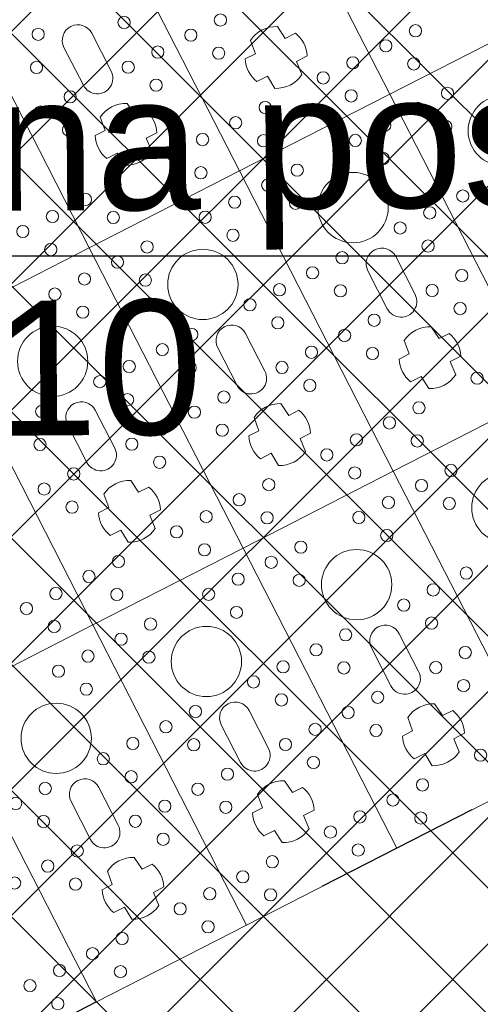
# Model space of a CAD drawing. Header units: metres. Extents: x 7472034 to 8439876, y 5890181 to 5961460.
# Tile 139 of 202: x 8439531.22 to 8439532.86, y 5890374.91 to 5890378.42. Entities that reach past the tile are written whole.
import ezdxf
from ezdxf import colors
from ezdxf.entities.mleader import LeaderData, LeaderLine
from ezdxf.math import Vec2, Vec3

# ---------------------------------------------------------------- set-up
doc = ezdxf.new("R2010")
doc.units = ezdxf.units.M
doc.header["$MEASUREMENT"] = 0
for name, pattern in [('$0$L218_500', [1, 0.5, -0.5]), ('ACAD_ISO03W100', [30, 12, -18]), ('CENTER', [2, 1.25, -0.25, 0.25, -0.25])]:
    doc.linetypes.add(name, pattern=pattern)
doc.layers.get('0').update_dxf_attribs({"linetype": 'CONTINUOUS', "lineweight": 5})
doc.layers.get('Defpoints').update_dxf_attribs({"linetype": 'CONTINUOUS'})
for name, color, linetype, lineweight in [('### Krawężnik', 6, 'CONTINUOUS', 35), ('### rzędne', 172, 'CONTINUOUS', 35), ('_a_widok', 7, 'CONTINUOUS', 5), ('_IS_kd_krata', 114, 'CONTINUOUS', 30), ('KOLOR-OBIEKT', 21, 'CONTINUOUS', 13), ('ZAG-obrys 018 wymiary', 7, 'CONTINUOUS', 18), ('ZAG-OPIS_020', 7, 'CONTINUOUS', 25)]:
    doc.layers.add(name, color=color, linetype=linetype, lineweight=lineweight)
doc.layers.add('100_rzut_wym_wew', color=7, linetype='CONTINUOUS')
doc.layers.add('_IS.BLOK.KD.doziemne', color=7, linetype='CONTINUOUS')
doc.styles.add('ARIAL', font='arial.ttf')
doc.styles.add('DIM', font='simplex.shx', dxfattribs={"width": 0.8})
doc.styles.add('RS', font='Romans.shx', dxfattribs={"width": 0.7})
doc.dimstyles.new('DIM-WEW_500', dxfattribs={"dimscale": 5, "dimtxt": 18, "dimasz": 10, "dimexe": 4, "dimexo": 8, "dimgap": 5, "dimtad": 1, "dimlfac": 0.01, "dimzin": 9, "dimdsep": 46, "dimtxsty": 'DIM', "dimblk": 'ARCHTICK', "dimcen": 5, "dimclrt": 112, "dimadec": 4, "dimazin": 2, "dimtfac": 4, "dimtmove": 0, "dimatfit": 3, "dimldrblk": 'ARCHTICK', "dimfxl": 0, "dimtolj": 1, "dimlwd": 13, "dimarcsym": 0})
pattern_1 = [(45, (967499.2092647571, -71042.97165620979), (-0.2245064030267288, 0.2245064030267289), []), (135, (967499.2092647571, -71042.97165620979), (-0.2245064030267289, -0.2245064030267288), [])]

# ---------------------------------------------------------------- blocks, each defined once
blk = doc.blocks.new('_Oblique')
at = {"color": 0, "linetype": 'ByBlock', "lineweight": -2}
blk.add_line((-0.5, -0.5), (0.5, 0.5), dxfattribs=at)
blk = doc.blocks.new('*D57')
at = {"layer": 'Defpoints', "color": 0, "linetype": 'Continuous'}
for p in [(8439539.50265294, 5890379.021735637, 7.079631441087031e-07), (8439518.672365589, 5890368.360632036), (8439519.01227277, 5890367.69650152)]:
    blk.add_point(p, dxfattribs=at)
at = {"layer": 'ZAG-obrys 018 wymiary', "color": 0, "linetype": 'Continuous', "lineweight": 13}
blk.add_line((8439539.84256012, 5890378.357605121), (8439519.01227277, 5890367.69650152), dxfattribs=at)
at = {"layer": 'ZAG-obrys 018 wymiary', "color": 0, "linetype": 'Continuous', "lineweight": -2}
for p, q in [((8439539.84256012, 5890378.357605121), (8439540.024801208, 5890378.001531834)), ((8439519.01227277, 5890367.69650152), (8439519.194513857, 5890367.340428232))]:
    blk.add_line(p, q, dxfattribs=at)
at = {"layer": 'ZAG-obrys 018 wymiary', "color": 0, "linetype": 'Continuous', "lineweight": 13, "xscale": 0.3, "yscale": 0.3, "zscale": 0.3}
for p, rotation in [((8439539.84256012, 5890378.357605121), 27.10372084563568), ((8439519.01227277, 5890367.69650152), 207.1037208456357)]:
    blk.add_blockref('_Oblique', p, dxfattribs=dict(at, rotation=rotation))
at = {"layer": 'ZAG-obrys 018 wymiary', "color": 112, "linetype": 'Continuous', "lineweight": 25, "insert": (8439529.154054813, 5890373.561163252), "char_height": 0.8, "attachment_point": 5, "rotation": 27.103720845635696, "style": 'RS'}
blk.add_mtext('\\A1;23.4', dxfattribs=at)
blk = doc.blocks.new('_ArchTick')
at = {"layer": '100_rzut_wym_wew', "color": 0, "linetype": 'Continuous', "const_width": 0.15}
blk.add_lwpolyline([(-0.5, -0.5), (0.5, 0.5)], dxfattribs=at)
blk = doc.blocks.new('A$C1D2679FE')
at = {"layer": 'KOLOR-OBIEKT', "lineweight": 9, "ltscale": 200}
h = blk.add_hatch(dxfattribs=at)
h.set_pattern_fill('ANSI37', color=253, scale=0.1, angle=16)
h.set_pattern_definition([(61, (-7471780.020262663, -5961378.212846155), (-0.2776917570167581, 0.153927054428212), []), (151, (-7471780.020262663, -5961378.212846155), (-0.153927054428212, -0.2776917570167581), [])])
edge = h.paths.add_edge_path()
edge.add_line((196.975401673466, 33.54016214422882), (192.3495923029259, 34.13512154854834))
edge.add_line((192.3495923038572, 34.13512154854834), (187.7176397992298, 34.7308710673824))
edge.add_line((187.7176398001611, 34.7308710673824), (178.5077782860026, 36.15998750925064))
edge.add_line((178.5077782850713, 36.15998750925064), (176.6601969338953, 36.5026140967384))
edge.add_arc((181.3685569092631, 38.18527459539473), 5.000000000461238, 199.6657310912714, 261.1796204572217)
edge.add_line((180.6018702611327, 33.24440507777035), (187.358021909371, 32.19603671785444))
edge.add_line((187.3580219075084, 32.19603671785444), (192.0230219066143, 31.59603671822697))
edge.add_line((192.0230219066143, 31.59603671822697), (196.6880219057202, 30.9960367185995))
edge.add_line((196.6880219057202, 30.9960367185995), (201.9780219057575, 30.48103671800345))
edge.add_line((201.9780219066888, 30.48103671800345), (207.2680219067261, 29.96603671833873))
edge.add_line((207.2680219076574, 29.96603671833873), (216.468021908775, 29.35603671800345))
edge.add_line((216.4680219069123, 29.35603671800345), (221.8830219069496, 29.11103671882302))
edge.add_line((221.8830219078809, 29.11103671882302), (227.2980219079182, 28.86603671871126))
edge.add_line((227.2980219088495, 28.86603671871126), (233.718021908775, 28.60103671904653))
edge.add_line((233.7180219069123, 28.60103671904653), (240.1380219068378, 28.33603671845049))
edge.add_line((240.1380219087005, 28.33603671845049), (245.3280219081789, 28.076036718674))
edge.add_line((245.3280219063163, 28.076036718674), (246.1380219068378, 28.00603671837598))
edge.add_line((246.1380219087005, 28.00603671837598), (248.4280219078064, 27.98603671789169))
edge.add_line((248.4280219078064, 27.98603671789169), (251.4080219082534, 28.33603671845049))
edge.add_line((251.4080219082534, 28.33603671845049), (255.3380219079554, 29.13603671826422))
edge.add_line((255.3380219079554, 29.13603671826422), (258.1480219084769, 30.35603671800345))
edge.add_line((258.1480219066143, 30.35603671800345), (260.6280219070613, 32.076036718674))
edge.add_line((260.6280219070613, 32.076036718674), (262.7080219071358, 34.29603671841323))
edge.add_line((262.7080219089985, 34.29603671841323), (264.3880219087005, 36.826036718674))
edge.add_line((264.3880219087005, 36.826036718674), (265.608021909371, 39.59603671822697))
edge.add_line((265.6080219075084, 39.59603671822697), (266.4080219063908, 42.53603671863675))
edge.add_line((266.4080219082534, 42.53603671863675), (266.6380219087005, 45.60603671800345))
edge.add_line((266.6380219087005, 45.60603671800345), (266.3380219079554, 48.59603671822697))
edge.add_line((266.3380219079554, 48.59603671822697), (265.628021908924, 51.53603671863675))
edge.add_line((265.6280219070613, 51.53603671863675), (264.5280219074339, 54.28603671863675))
edge.add_line((264.5280219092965, 54.28603671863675), (263.3880219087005, 57.11603671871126))
edge.add_line((263.3880219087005, 57.11603671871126), (262.5430219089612, 59.47103671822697))
edge.add_line((262.5430219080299, 59.47103671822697), (261.6980219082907, 61.826036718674))
edge.add_line((261.6980219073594, 61.826036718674), (260.5980219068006, 65.15103671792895))
edge.add_line((260.5980219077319, 65.15103671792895), (259.4980219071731, 68.47603671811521))
edge.add_line((259.4980219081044, 68.47603671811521), (257.3916487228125, 67.77919145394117))
edge.add_line((257.3916487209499, 67.77919145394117), (258.1675714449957, 64.34697791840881))
edge.add_line((258.167571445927, 64.34697791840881), (259.2776264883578, 60.99158426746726))
edge.add_line((259.2776264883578, 60.99158426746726), (260.1334384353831, 58.60645156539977))
edge.add_line((260.1334384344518, 58.60645156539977), (260.9950570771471, 56.20513570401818))
edge.add_line((260.9950570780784, 56.20513570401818), (262.1522789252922, 53.33238322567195))
edge.add_line((262.1522789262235, 53.33238322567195), (263.1827648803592, 50.75616833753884))
edge.add_line((263.1827648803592, 50.75616833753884), (263.8083402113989, 48.16575780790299))
edge.add_line((263.8083402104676, 48.16575780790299), (264.0684198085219, 45.57363114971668))
edge.add_line((264.0684198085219, 45.57363114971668), (263.8734869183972, 42.97170083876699))
edge.add_line((263.8734869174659, 42.97170083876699), (263.1880731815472, 40.45280535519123))
edge.add_line((263.1880731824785, 40.45280535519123), (262.1337886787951, 38.05906103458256))
edge.add_line((262.1337886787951, 38.05906103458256), (260.6936748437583, 35.89031817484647))
edge.add_line((260.6936748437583, 35.89031817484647), (258.9457271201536, 34.02472012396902))
edge.add_line((258.9457271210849, 34.02472012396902), (256.8967191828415, 32.60363397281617))
edge.add_line((256.8967191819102, 32.60363397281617), (254.5645412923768, 31.59108698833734))
edge.add_line((254.5645412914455, 31.59108698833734), (251.0026761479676, 30.86602538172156))
edge.add_line((251.0026761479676, 30.86602538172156), (248.2893446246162, 30.54734550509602))
edge.add_line((248.2893446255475, 30.54734550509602), (246.2595893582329, 30.56507262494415))
edge.add_line((246.2595893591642, 30.56507262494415), (245.5023283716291, 30.63051493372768))
edge.add_line((245.5023283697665, 30.63051493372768), (240.2548571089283, 30.89339403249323))
edge.add_line((240.2548571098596, 30.89339403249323), (233.8236017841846, 31.1588586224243))
edge.add_line((233.8236017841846, 31.1588586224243), (227.4086662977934, 31.42364957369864))
edge.add_line((227.4086662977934, 31.42364957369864), (221.9987299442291, 31.66842047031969))
edge.add_line((221.9987299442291, 31.66842047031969), (217.4544723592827, 31.90290945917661))
edge.add_line((217.4544723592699, 31.90290945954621), (217.0910134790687, 31.92589690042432))
edge.add_line((217.0910134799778, 31.92589689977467), (214.8768218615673, 32.06593639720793))
edge.add_line((214.876821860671, 32.06593639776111), (207.0033997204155, 32.56390146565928))
edge.add_line((207.0033997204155, 32.56390146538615), (202.2260741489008, 33.02899081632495))
edge.add_line((202.2260741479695, 33.02899081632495), (196.975401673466, 33.54016214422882))
blk = doc.blocks.new('*U25')
at = {"lineweight": 5}
for p, q in [((2400, 17399.40002381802), (2400, 16799.39999997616)), ((2400.000047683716, 16799.39999997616), (2400.000047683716, 17399.40002381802)), ((2400.000047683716, 16799.40002381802), (1200, 16799.40002381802)), ((1200, 16799.39999997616), (2400.000047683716, 16799.39999997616)), ((2400, 16799.40002381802), (2400, 16199.39999997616)), ((3600.000047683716, 16799.40002381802), (2400, 16799.40002381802)), ((2400, 16799.39999997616), (3600.000047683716, 16799.39999997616)), ((2400.000047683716, 16199.39999997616), (2400.000047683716, 16799.40002381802)), ((3600, 16799.40002381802), (3600, 16199.39999997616)), ((3600.000047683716, 16199.39999997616), (3600.000047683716, 16799.40002381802)), ((2054.200035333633, 16599.41180765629), (2054.200035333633, 16559.27779868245)), ((2145.251703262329, 16557.3414337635), (2145.251703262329, 16599.66109861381)), ((3254.200035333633, 16599.41180765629), (3254.200035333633, 16559.27779868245)), ((3345.251703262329, 16557.3414337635), (3345.251703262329, 16599.66109861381)), ((2054.200035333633, 16559.27779868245), (2003.997000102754, 16553.0974925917)), ((2195.871898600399, 16553.33129808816), (2145.251703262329, 16557.3414337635)), ((3075.600023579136, 16554.90001261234), (2924.400023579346, 16554.90001189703)), ((3254.200035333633, 16559.27779868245), (3203.997000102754, 16553.0974925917)), ((3395.871898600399, 16553.33129808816), (3345.251703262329, 16557.3414337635)), ((2003.997000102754, 16445.70253120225), (2054.200035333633, 16439.52222511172)), ((2054.200035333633, 16439.52222511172), (2054.200035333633, 16399.38821613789)), ((2145.251703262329, 16441.45859003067), (2195.871898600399, 16445.46872570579)), ((2145.251703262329, 16399.13892518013), (2145.251703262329, 16441.45859003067)), ((2924.400023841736, 16443.90001189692), (3075.600023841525, 16443.90001189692)), ((3203.997000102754, 16445.70253120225), (3254.200035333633, 16439.52222511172)), ((3254.200035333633, 16439.52222511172), (3254.200035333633, 16399.38821613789)), ((3345.251703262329, 16441.45859003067), (3395.871898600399, 16445.46872570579)), ((3345.251703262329, 16399.13892518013), (3345.251703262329, 16441.45859003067)), ((2400.000047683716, 16199.40002381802), (1200, 16199.40002381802)), ((1200, 16199.39999997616), (2400.000047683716, 16199.39999997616)), ((2400, 16199.40002381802), (2400, 15599.39999997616)), ((3600.000047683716, 16199.40002381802), (2400, 16199.40002381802)), ((2400, 16199.39999997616), (3600.000047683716, 16199.39999997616)), ((2400.000047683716, 15599.39999997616), (2400.000047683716, 16199.40002381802)), ((3600, 16199.40002381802), (3600, 15599.39999997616)), ((4800.000047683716, 16199.40002381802), (3600, 16199.40002381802)), ((3600, 16199.39999997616), (4800.000047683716, 16199.39999997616)), ((3600.000047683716, 15599.39999997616), (3600.000047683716, 16199.40002381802)), ((4800.000047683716, 15599.39999997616), (4800.000047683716, 16199.40002381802)), ((2054.200035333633, 15999.41180765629), (2054.200035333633, 15959.27779868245)), ((2145.251703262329, 15957.3414337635), (2145.251703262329, 15999.66109861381)), ((3254.200035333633, 15999.41180765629), (3254.200035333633, 15959.27779868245)), ((3345.251703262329, 15957.3414337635), (3345.251703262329, 15999.66109861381)), ((4454.200035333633, 15999.41180765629), (4454.200035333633, 15959.27779868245)), ((4545.251703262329, 15957.3414337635), (4545.251703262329, 15999.66109861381)), ((1875.600023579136, 15954.90001261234), (1724.400023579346, 15954.90001189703)), ((2054.200035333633, 15959.27779868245), (2003.997000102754, 15953.0974925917)), ((2195.871898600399, 15953.33129808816), (2145.251703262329, 15957.3414337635)), ((3075.600023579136, 15954.90001261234), (2924.400023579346, 15954.90001189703)), ((3254.200035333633, 15959.27779868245), (3203.997000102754, 15953.0974925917)), ((3395.871898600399, 15953.33129808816), (3345.251703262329, 15957.3414337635)), ((4275.600023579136, 15954.90001261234), (4124.400023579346, 15954.90001189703)), ((4454.200035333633, 15959.27779868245), (4403.997000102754, 15953.0974925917)), ((4595.871898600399, 15953.33129808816), (4545.251703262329, 15957.3414337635)), ((1724.400023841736, 15843.90001189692), (1875.600023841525, 15843.90001189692)), ((2003.997000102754, 15845.70253120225), (2054.200035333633, 15839.52222511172)), ((2054.200035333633, 15839.52222511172), (2054.200035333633, 15799.38821613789)), ((2145.251703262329, 15841.45859003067), (2195.871898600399, 15845.46872570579)), ((2145.251703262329, 15799.13892518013), (2145.251703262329, 15841.45859003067)), ((2924.400023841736, 15843.90001189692), (3075.600023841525, 15843.90001189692)), ((3203.997000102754, 15845.70253120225), (3254.200035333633, 15839.52222511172)), ((3254.200035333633, 15839.52222511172), (3254.200035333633, 15799.38821613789)), ((3345.251703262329, 15841.45859003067), (3395.871898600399, 15845.46872570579)), ((3345.251703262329, 15799.13892518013), (3345.251703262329, 15841.45859003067)), ((4124.400023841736, 15843.90001189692), (4275.600023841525, 15843.90001189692)), ((4403.997000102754, 15845.70253120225), (4454.200035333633, 15839.52222511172)), ((4454.200035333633, 15839.52222511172), (4454.200035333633, 15799.38821613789)), ((4545.251703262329, 15841.45859003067), (4595.871898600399, 15845.46872570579)), ((4545.251703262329, 15799.13892518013), (4545.251703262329, 15841.45859003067)), ((2400.000047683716, 15599.40002381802), (1200, 15599.40002381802)), ((1200, 15599.39999997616), (2400.000047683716, 15599.39999997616)), ((2400, 15599.40002381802), (2400, 14999.39999997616)), ((3600.000047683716, 15599.40002381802), (2400, 15599.40002381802)), ((2400, 15599.39999997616), (3600.000047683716, 15599.39999997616)), ((2400.000047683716, 14999.39999997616), (2400.000047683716, 15599.40002381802)), ((3600, 15599.40002381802), (3600, 14999.39999997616)), ((4800.000047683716, 15599.40002381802), (3600, 15599.40002381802)), ((3600, 15599.39999997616), (4800.000047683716, 15599.39999997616)), ((3600.000047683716, 14999.39999997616), (3600.000047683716, 15599.40002381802)), ((4800.000047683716, 14999.39999997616), (4800.000047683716, 15599.40002381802)), ((3254.200035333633, 15399.41180765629), (3254.200035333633, 15359.27779868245)), ((3345.251703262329, 15357.3414337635), (3345.251703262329, 15399.66109861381)), ((4454.200035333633, 15399.41180765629), (4454.200035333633, 15359.27779868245)), ((4545.251703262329, 15357.3414337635), (4545.251703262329, 15399.66109861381)), ((3075.600023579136, 15354.90001261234), (2924.400023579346, 15354.90001189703)), ((3254.200035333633, 15359.27779868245), (3203.997000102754, 15353.0974925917)), ((3395.871898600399, 15353.33129808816), (3345.251703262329, 15357.3414337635)), ((4275.600023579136, 15354.90001261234), (4124.400023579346, 15354.90001189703)), ((4454.200035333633, 15359.27779868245), (4403.997000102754, 15353.0974925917)), ((4595.871898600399, 15353.33129808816), (4545.251703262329, 15357.3414337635)), ((2924.400023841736, 15243.90001189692), (3075.600023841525, 15243.90001189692)), ((3203.997000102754, 15245.70253120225), (3254.200035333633, 15239.52222511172)), ((3254.200035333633, 15239.52222511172), (3254.200035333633, 15199.38821613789)), ((3345.251703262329, 15241.45859003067), (3395.871898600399, 15245.46872570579)), ((3345.251703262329, 15199.13892518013), (3345.251703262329, 15241.45859003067)), ((4124.400023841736, 15243.90001189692), (4275.600023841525, 15243.90001189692)), ((4403.997000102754, 15245.70253120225), (4454.200035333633, 15239.52222511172)), ((4454.200035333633, 15239.52222511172), (4454.200035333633, 15199.38821613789)), ((4545.251703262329, 15241.45859003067), (4595.871898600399, 15245.46872570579)), ((4545.251703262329, 15199.13892518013), (4545.251703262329, 15241.45859003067)), ((3600.000047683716, 14999.40002381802), (2400, 14999.40002381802)), ((2400, 14999.39999997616), (3600.000047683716, 14999.39999997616)), ((3600, 14999.40002381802), (3600, 14399.39999997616)), ((4800.000047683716, 14999.40002381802), (3600, 14999.40002381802)), ((3600, 14999.39999997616), (4800.000047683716, 14999.39999997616)), ((3600.000047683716, 14399.39999997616), (3600.000047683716, 14999.40002381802)), ((4800.000047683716, 14399.39999997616), (4800.000047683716, 14999.40002381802)), ((4454.200035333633, 14799.41180765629), (4454.200035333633, 14759.27779868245)), ((4545.251703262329, 14757.3414337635), (4545.251703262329, 14799.66109861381)), ((4275.600023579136, 14754.90001261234), (4124.400023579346, 14754.90001189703)), ((4454.200035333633, 14759.27779868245), (4403.997000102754, 14753.0974925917)), ((4595.871898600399, 14753.33129808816), (4545.251703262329, 14757.3414337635)), ((4124.400023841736, 14643.90001189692), (4275.600023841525, 14643.90001189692)), ((4403.997000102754, 14645.70253120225), (4454.200035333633, 14639.52222511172)), ((4545.251703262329, 14641.45859003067), (4595.871898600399, 14645.46872570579)), ((4454.200035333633, 14639.52222511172), (4454.200035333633, 14599.38821613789)), ((4545.251703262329, 14599.13892518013), (4545.251703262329, 14641.45859003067)), ((4800.000047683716, 14399.40002381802), (3600, 14399.40002381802)), ((3600, 14399.39999997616), (4800.000047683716, 14399.39999997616)), ((4800.000047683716, 13799.39999997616), (4800.000047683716, 14399.40002381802))]:
    blk.add_line(p, q, dxfattribs=at)
for centre, radius in [((2700.000023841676, 17099.40001189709), 125), ((2240.936357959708, 16983.4000118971), 21.7392778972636), ((2490.936357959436, 16983.4000118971), 21.73927789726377), ((2343.127355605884, 16924.40001189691), 21.7392778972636), ((2593.127355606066, 16924.40001189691), 21.73927789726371), ((2240.936357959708, 16865.40001189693), 21.7392778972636), ((2490.936357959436, 16865.40001189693), 21.73927789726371), ((2840.936357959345, 16865.40001189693), 21.73927789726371), ((2240.936357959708, 16733.40001189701), 21.7392778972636), ((2490.936357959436, 16733.40001189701), 21.7392778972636), ((2840.936357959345, 16733.40001189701), 21.7392778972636), ((3090.936357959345, 16733.40001189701), 21.73927789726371), ((2343.127355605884, 16674.40001189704), 21.7392778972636), ((2593.127355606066, 16674.40001189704), 21.73927789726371), ((2943.127355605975, 16674.40001189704), 21.7392778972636), ((3193.127355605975, 16674.40001189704), 21.7392778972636), ((2240.936357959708, 16615.40001189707), 21.7392778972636), ((2490.936357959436, 16615.40001189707), 21.73927789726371), ((2700.000023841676, 16499.40001189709), 125), ((2840.936357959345, 16615.40001189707), 21.73927789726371), ((3090.936357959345, 16615.40001189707), 21.7392778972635), ((3440.936357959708, 16615.40001189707), 21.7392778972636), ((3900.000023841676, 16499.40001189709), 125), ((1890.936357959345, 16383.4000118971), 21.73927789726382), ((2240.936357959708, 16383.4000118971), 21.7392778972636), ((2490.936357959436, 16383.4000118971), 21.73927789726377), ((2840.936357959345, 16383.4000118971), 21.73927789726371), ((3090.936357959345, 16383.4000118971), 21.73927789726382), ((3440.936357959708, 16383.4000118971), 21.7392778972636), ((3690.936357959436, 16383.4000118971), 21.73927789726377), ((1993.127355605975, 16324.40001189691), 21.7392778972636), ((2343.127355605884, 16324.40001189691), 21.7392778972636), ((2593.127355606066, 16324.40001189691), 21.73927789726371), ((2943.127355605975, 16324.40001189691), 21.7392778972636), ((3193.127355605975, 16324.40001189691), 21.7392778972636), ((3543.127355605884, 16324.40001189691), 21.7392778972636), ((3793.127355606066, 16324.40001189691), 21.73927789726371), ((1890.936357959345, 16265.40001189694), 21.73927789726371), ((2240.936357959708, 16265.40001189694), 21.7392778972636), ((2490.936357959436, 16265.40001189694), 21.73927789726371), ((2840.936357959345, 16265.40001189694), 21.73927789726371), ((3090.936357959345, 16265.40001189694), 21.73927789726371), ((3440.936357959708, 16265.40001189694), 21.7392778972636), ((3690.936357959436, 16265.40001189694), 21.73927789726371), ((4040.936357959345, 16265.40001189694), 21.73927789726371), ((1890.936357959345, 16133.40001189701), 21.73927789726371), ((2240.936357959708, 16133.40001189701), 21.7392778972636), ((2490.936357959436, 16133.40001189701), 21.7392778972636), ((2840.936357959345, 16133.40001189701), 21.7392778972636), ((3090.936357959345, 16133.40001189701), 21.73927789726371), ((3440.936357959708, 16133.40001189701), 21.7392778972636), ((3690.936357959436, 16133.40001189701), 21.7392778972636), ((4040.936357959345, 16133.40001189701), 21.7392778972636), ((4290.936357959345, 16133.40001189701), 21.73927789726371), ((1743.127355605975, 16074.40001189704), 21.7392778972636), ((1993.127355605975, 16074.40001189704), 21.7392778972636), ((2343.127355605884, 16074.40001189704), 21.7392778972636), ((2593.127355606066, 16074.40001189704), 21.73927789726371), ((2943.127355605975, 16074.40001189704), 21.7392778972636), ((3193.127355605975, 16074.40001189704), 21.7392778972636), ((3543.127355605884, 16074.40001189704), 21.7392778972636), ((3793.127355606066, 16074.40001189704), 21.73927789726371), ((4143.127355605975, 16074.40001189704), 21.7392778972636), ((4393.127355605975, 16074.40001189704), 21.7392778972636), ((1890.936357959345, 16015.40001189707), 21.7392778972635), ((2240.936357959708, 16015.40001189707), 21.7392778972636), ((2490.936357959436, 16015.40001189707), 21.73927789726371), ((2700.000023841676, 15899.40001189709), 125), ((2840.936357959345, 16015.40001189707), 21.73927789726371), ((3090.936357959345, 16015.40001189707), 21.7392778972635), ((3440.936357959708, 16015.40001189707), 21.7392778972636), ((3690.936357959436, 16015.40001189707), 21.73927789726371), ((3900.000023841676, 15899.40001189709), 125), ((4040.936357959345, 16015.40001189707), 21.73927789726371), ((4290.936357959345, 16015.40001189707), 21.7392778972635), ((4640.936357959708, 16015.40001189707), 21.7392778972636), ((1640.936357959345, 15783.4000118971), 21.73927789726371), ((1890.936357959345, 15783.4000118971), 21.73927789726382), ((2240.936357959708, 15783.4000118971), 21.7392778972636), ((2490.936357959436, 15783.4000118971), 21.73927789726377), ((2840.936357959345, 15783.4000118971), 21.73927789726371), ((3090.936357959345, 15783.4000118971), 21.73927789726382), ((3440.936357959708, 15783.4000118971), 21.7392778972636), ((3690.936357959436, 15783.4000118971), 21.73927789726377), ((4040.936357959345, 15783.4000118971), 21.73927789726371), ((4290.936357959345, 15783.4000118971), 21.73927789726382), ((4640.936357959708, 15783.4000118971), 21.7392778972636), ((1743.127355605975, 15724.40001189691), 21.7392778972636), ((1993.127355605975, 15724.40001189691), 21.7392778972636), ((2343.127355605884, 15724.40001189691), 21.7392778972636), ((2593.127355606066, 15724.40001189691), 21.73927789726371), ((2943.127355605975, 15724.40001189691), 21.7392778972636), ((3193.127355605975, 15724.40001189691), 21.7392778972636), ((3543.127355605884, 15724.40001189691), 21.7392778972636), ((3793.127355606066, 15724.40001189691), 21.73927789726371), ((4143.127355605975, 15724.40001189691), 21.7392778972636), ((4393.127355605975, 15724.40001189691), 21.7392778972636), ((4743.127355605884, 15724.40001189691), 21.7392778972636), ((1890.936357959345, 15665.40001189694), 21.73927789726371), ((2240.936357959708, 15665.40001189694), 21.7392778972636), ((2490.936357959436, 15665.40001189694), 21.73927789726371), ((2840.936357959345, 15665.40001189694), 21.73927789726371), ((3090.936357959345, 15665.40001189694), 21.73927789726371), ((3440.936357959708, 15665.40001189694), 21.7392778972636), ((3690.936357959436, 15665.40001189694), 21.73927789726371), ((4040.936357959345, 15665.40001189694), 21.73927789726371), ((4290.936357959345, 15665.40001189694), 21.73927789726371), ((4640.936357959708, 15665.40001189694), 21.7392778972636), ((2240.936357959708, 15533.40001189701), 21.7392778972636), ((2490.936357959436, 15533.40001189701), 21.7392778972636), ((2840.936357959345, 15533.40001189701), 21.7392778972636), ((3090.936357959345, 15533.40001189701), 21.73927789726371), ((3440.936357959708, 15533.40001189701), 21.7392778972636), ((3690.936357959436, 15533.40001189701), 21.7392778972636), ((4040.936357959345, 15533.40001189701), 21.7392778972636), ((4290.936357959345, 15533.40001189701), 21.73927789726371), ((4640.936357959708, 15533.40001189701), 21.7392778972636), ((2343.127355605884, 15474.40001189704), 21.7392778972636), ((2593.127355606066, 15474.40001189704), 21.73927789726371), ((2943.127355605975, 15474.40001189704), 21.7392778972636), ((3193.127355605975, 15474.40001189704), 21.7392778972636), ((3543.127355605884, 15474.40001189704), 21.7392778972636), ((3793.127355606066, 15474.40001189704), 21.73927789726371), ((4143.127355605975, 15474.40001189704), 21.7392778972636), ((4393.127355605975, 15474.40001189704), 21.7392778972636), ((4743.127355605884, 15474.40001189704), 21.7392778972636), ((2240.936357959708, 15415.40001189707), 21.7392778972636), ((2490.936357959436, 15415.40001189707), 21.73927789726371), ((2700.000023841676, 15299.40001189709), 125), ((2840.936357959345, 15415.40001189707), 21.73927789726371), ((3090.936357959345, 15415.40001189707), 21.7392778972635), ((3440.936357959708, 15415.40001189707), 21.7392778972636), ((3690.936357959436, 15415.40001189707), 21.73927789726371), ((3900.000023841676, 15299.40001189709), 125), ((4040.936357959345, 15415.40001189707), 21.73927789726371), ((4290.936357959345, 15415.40001189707), 21.7392778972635), ((4640.936357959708, 15415.40001189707), 21.7392778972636), ((2840.936357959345, 15183.4000118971), 21.73927789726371), ((3090.936357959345, 15183.4000118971), 21.73927789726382), ((3440.936357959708, 15183.4000118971), 21.7392778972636), ((3690.936357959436, 15183.4000118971), 21.73927789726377), ((4040.936357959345, 15183.4000118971), 21.73927789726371), ((4290.936357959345, 15183.4000118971), 21.73927789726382), ((4640.936357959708, 15183.4000118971), 21.7392778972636), ((2943.127355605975, 15124.40001189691), 21.7392778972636), ((3193.127355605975, 15124.40001189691), 21.7392778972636), ((3543.127355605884, 15124.40001189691), 21.7392778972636), ((3793.127355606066, 15124.40001189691), 21.73927789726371), ((4143.127355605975, 15124.40001189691), 21.7392778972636), ((4393.127355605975, 15124.40001189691), 21.7392778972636), ((4743.127355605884, 15124.40001189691), 21.7392778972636), ((3090.936357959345, 15065.40001189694), 21.73927789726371), ((3440.936357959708, 15065.40001189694), 21.7392778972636), ((3690.936357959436, 15065.40001189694), 21.73927789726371), ((4040.936357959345, 15065.40001189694), 21.73927789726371), ((4290.936357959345, 15065.40001189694), 21.73927789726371), ((4640.936357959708, 15065.40001189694), 21.7392778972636), ((3440.936357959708, 14933.40001189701), 21.7392778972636), ((3690.936357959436, 14933.40001189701), 21.7392778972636), ((4040.936357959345, 14933.40001189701), 21.7392778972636), ((4290.936357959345, 14933.40001189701), 21.73927789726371), ((4640.936357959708, 14933.40001189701), 21.7392778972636), ((3543.127355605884, 14874.40001189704), 21.7392778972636), ((3793.127355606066, 14874.40001189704), 21.73927789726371), ((4143.127355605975, 14874.40001189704), 21.7392778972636), ((4393.127355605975, 14874.40001189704), 21.7392778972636), ((4743.127355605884, 14874.40001189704), 21.7392778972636), ((3440.936357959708, 14815.40001189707), 21.7392778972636), ((3690.936357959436, 14815.40001189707), 21.73927789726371), ((3900.000023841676, 14699.40001189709), 125), ((4040.936357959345, 14815.40001189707), 21.73927789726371), ((4290.936357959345, 14815.40001189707), 21.7392778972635), ((4640.936357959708, 14815.40001189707), 21.7392778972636), ((4040.936357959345, 14583.4000118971), 21.73927789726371), ((4290.936357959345, 14583.4000118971), 21.73927789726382), ((4640.936357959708, 14583.4000118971), 21.7392778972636), ((4143.127355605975, 14524.40001189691), 21.7392778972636), ((4393.127355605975, 14524.40001189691), 21.7392778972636), ((4743.127355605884, 14524.40001189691), 21.7392778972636), ((4040.936357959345, 14465.40001189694), 21.73927789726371), ((4290.936357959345, 14465.40001189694), 21.73927789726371), ((4640.936357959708, 14465.40001189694), 21.7392778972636), ((4290.936357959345, 14333.40001189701), 21.73927789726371), ((4640.936357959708, 14333.40001189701), 21.7392778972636), ((4743.127355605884, 14274.40001189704), 21.7392778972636), ((4640.936357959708, 14215.40001189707), 21.7392778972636)]:
    blk.add_circle(centre, radius, dxfattribs=at)
for centre, radius, start, end in [((2100.000023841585, 16499.40001189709), 110, 65.70851514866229, 114.6052205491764), ((3300.000023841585, 16499.40001189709), 110, 65.70851514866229, 114.6052205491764), ((2100.000023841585, 16499.40001189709), 109.9999999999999, 150.7803558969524, 209.2196441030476), ((2100.000023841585, 16499.40001189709), 110.0000000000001, 330.640722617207, 29.35927738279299), ((2924.400023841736, 16499.40001189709), 55.50000000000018, 90.00000026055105, 270), ((3075.600023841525, 16499.40001189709), 55.50000000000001, 270, 90.00000026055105), ((3300.000023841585, 16499.40001189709), 109.9999999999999, 150.7803558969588, 209.2196441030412), ((3300.000023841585, 16499.40001189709), 110.0000000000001, 330.640722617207, 29.35927738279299), ((2100.000023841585, 16499.40001189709), 110, 245.3947794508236, 294.2914848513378), ((3300.000023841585, 16499.40001189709), 110, 245.3947794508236, 294.2914848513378), ((2100.000023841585, 15899.40001189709), 110, 65.70851514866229, 114.6052205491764), ((3300.000023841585, 15899.40001189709), 110, 65.70851514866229, 114.6052205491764), ((4500.000023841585, 15899.40001189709), 110, 65.70851514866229, 114.6052205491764), ((1724.400023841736, 15899.40001189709), 55.50000000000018, 90.00000026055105, 270), ((1875.600023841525, 15899.40001189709), 55.50000000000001, 270, 90.00000026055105), ((2100.000023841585, 15899.40001189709), 109.9999999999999, 150.7803558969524, 209.2196441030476), ((2100.000023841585, 15899.40001189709), 110.0000000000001, 330.640722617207, 29.35927738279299), ((2924.400023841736, 15899.40001189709), 55.50000000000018, 90.00000026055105, 270), ((3075.600023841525, 15899.40001189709), 55.50000000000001, 270, 90.00000026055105), ((3300.000023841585, 15899.40001189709), 109.9999999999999, 150.7803558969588, 209.2196441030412), ((3300.000023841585, 15899.40001189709), 110.0000000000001, 330.640722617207, 29.35927738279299), ((4124.400023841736, 15899.40001189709), 55.50000000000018, 90.00000026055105, 270), ((4275.600023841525, 15899.40001189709), 55.50000000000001, 270, 90.00000026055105), ((4500.000023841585, 15899.40001189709), 109.9999999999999, 150.7803558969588, 209.2196441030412), ((4500.000023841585, 15899.40001189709), 110.0000000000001, 330.640722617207, 29.35927738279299), ((2100.000023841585, 15899.40001189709), 110, 245.3947794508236, 294.2914848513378), ((3300.000023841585, 15899.40001189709), 110, 245.3947794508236, 294.2914848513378), ((4500.000023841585, 15899.40001189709), 110, 245.3947794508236, 294.2914848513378), ((3300.000023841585, 15299.40001189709), 110, 65.70851514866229, 114.6052205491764), ((4500.000023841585, 15299.40001189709), 110, 65.70851514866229, 114.6052205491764), ((2924.400023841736, 15299.40001189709), 55.50000000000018, 90.00000026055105, 270), ((3075.600023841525, 15299.40001189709), 55.50000000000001, 270, 90.00000026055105), ((3300.000023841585, 15299.40001189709), 109.9999999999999, 150.7803558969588, 209.2196441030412), ((3300.000023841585, 15299.40001189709), 110.0000000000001, 330.640722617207, 29.35927738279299), ((4124.400023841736, 15299.40001189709), 55.50000000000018, 90.00000026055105, 270), ((4275.600023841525, 15299.40001189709), 55.50000000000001, 270, 90.00000026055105), ((4500.000023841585, 15299.40001189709), 109.9999999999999, 150.7803558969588, 209.2196441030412), ((4500.000023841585, 15299.40001189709), 110.0000000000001, 330.640722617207, 29.35927738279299), ((3300.000023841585, 15299.40001189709), 110, 245.3947794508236, 294.2914848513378), ((4500.000023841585, 15299.40001189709), 110, 245.3947794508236, 294.2914848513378), ((4500.000023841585, 14699.40001189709), 110, 65.70851514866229, 114.6052205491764), ((4124.400023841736, 14699.40001189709), 55.50000000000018, 90.00000026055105, 270), ((4275.600023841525, 14699.40001189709), 55.50000000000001, 270, 90.00000026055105), ((4500.000023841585, 14699.40001189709), 109.9999999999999, 150.7803558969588, 209.2196441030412), ((4500.000023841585, 14699.40001189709), 110.0000000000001, 330.640722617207, 29.35927738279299), ((4500.000023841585, 14699.40001189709), 110, 245.3947794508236, 294.2914848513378)]:
    blk.add_arc(centre, radius, start, end, dxfattribs=at)
blk = doc.blocks.new('A$C2C426404')
at = {"layer": '### rzędne', "color": 0, "lineweight": 25}
blk.add_line((97.5617674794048, 11.69095455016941, -1.543864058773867e-08), (91.08887051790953, 11.69095455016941, -1.543864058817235e-08), dxfattribs=at)
at = {"layer": '### rzędne', "color": 0, "linetype": 'CENTER', "lineweight": 25, "insert": (91.07568879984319, 12.32183564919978, -1.543864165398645e-08), "char_height": 0.48, "attachment_point": 1, "rotation": 0.4319074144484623, "style": 'ARIAL'}
blk.add_mtext('rzędna posadowienia\\P132,10', dxfattribs=at)
blk = doc.blocks.new('JPII.KD_aktualizacja rzędnych_20.12.2024')
at = {"linetype": 'ACAD_ISO03W100', "ltscale": 0.05, "elevation": 7.079631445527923e-07}
blk.add_lwpolyline([(8438677.694513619, 5890679.101824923), (8438679.881406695, 5890674.828945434), (8438659.051119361, 5890664.167841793), (8438656.86422629, 5890668.44072127), (8438677.694513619, 5890679.101824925)], dxfattribs=at)
at = {"layer": '_IS_kd_krata', "color": 124, "xscale": 0.001, "yscale": 0.001, "zscale": 0.001, "rotation": 297.1037209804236}
blk.add_blockref('*U25', (8438656.864760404, 5890668.440994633, 7.079631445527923e-07), dxfattribs=at)

msp = doc.modelspace()

# ---------------------------------------------------------------- hatches: boundary and pattern name
at = {"layer": 'KOLOR-OBIEKT', "lineweight": 9}
h = msp.add_hatch(dxfattribs=at)
h.set_pattern_fill('ANSI37', color=73, scale=0.1)
h.set_pattern_definition(pattern_1)
edge = h.paths.add_edge_path()
edge.add_arc((8439443.60123986, 5890379.17988472), 6.652831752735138, 296.7043321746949, 335.0331150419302)
edge.add_arc((8439476.194075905, 5890367.917634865), 27.87464989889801, 155.1393615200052, 162.3446315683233, ccw=False)
edge.add_arc((8439457.399943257, 5890376.211109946), 7.345078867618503, 127.98309878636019, 152.2023641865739, ccw=False)
edge.add_arc((8439457.741930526, 5890376.488713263), 7.349948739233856, 107.1989600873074, 131.4182254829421, ccw=False)
edge.add_line((8439455.568618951, 5890383.509999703), (8439473.898437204, 5890392.710084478))
edge.add_arc((8439481.742870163, 5890376.384611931), 18.11232128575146, 99.26977735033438, 115.6644084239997, ccw=False)
edge.add_line((8439478.825278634, 5890394.260401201), (8439481.377171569, 5890394.321440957))
edge.add_arc((8439482.909595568, 5890377.390082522), 17.00056533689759, 88.22393661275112, 95.17163768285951, ccw=False)
edge.add_arc((8439482.561499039, 5890405.235869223), 10.88860248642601, 274.6092070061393, 298.9976789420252)
edge.add_arc((8443006.923870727, 5883371.657126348), 7856.29059094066, 116.59181359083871, 116.61107962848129, ccw=False)
edge.add_arc((8439465.895823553, 5890431.340313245), 42.15757971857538, 305.2087751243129, 306.7865132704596)
edge.add_arc((8439488.80074795, 5890400.283338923), 3.577668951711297, 310.8590814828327, 340.7280968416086)
edge.add_line((8439492.177934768, 5890399.102523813), (8439493.275267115, 5890403.980640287))
edge.add_line((8439493.275267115, 5890403.980640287), (8439502.266345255, 5890408.28072203))
edge.add_line((8439502.266345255, 5890408.28072203), (8439504.844191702, 5890407.694009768))
edge.add_line((8439504.844191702, 5890407.694009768), (8439506.125281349, 5890405.329609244))
edge.add_arc((8439507.019670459, 5890405.776898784), 0.9999999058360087, 206.5699188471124, 283.6833393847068)
edge.add_line((8439507.256226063, 5890404.805280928), (8439511.624560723, 5890406.970734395))
edge.add_line((8439511.624560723, 5890406.970734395), (8439511.39896348, 5890407.420225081))
edge.add_line((8439511.39896348, 5890407.420225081), (8439510.561982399, 5890407.017405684))
edge.add_line((8439510.561982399, 5890407.017405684), (8439509.330427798, 5890409.481424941))
edge.add_line((8439509.330427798, 5890409.481424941), (8439512.635426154, 5890411.138401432))
edge.add_line((8439512.635426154, 5890411.138401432), (8439512.638568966, 5890411.136467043))
edge.add_line((8439512.638568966, 5890411.136467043), (8439515.998443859, 5890412.829496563))
edge.add_line((8439515.998443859, 5890412.829496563), (8439517.239018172, 5890410.325621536))
edge.add_line((8439517.239018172, 5890410.325621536), (8439513.919446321, 5890408.633274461))
edge.add_line((8439513.919446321, 5890408.633274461), (8439514.091312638, 5890408.235941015))
edge.add_line((8439514.091312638, 5890408.235941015), (8439518.839102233, 5890410.604261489))
edge.add_line((8439518.839102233, 5890410.604261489), (8439518.585943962, 5890412.843737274))
edge.add_line((8439518.585943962, 5890412.843737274), (8439518.274555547, 5890413.628049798))
edge.add_line((8439518.274555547, 5890413.628049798), (8439517.839658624, 5890414.494365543))
edge.add_line((8439517.839658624, 5890414.494365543), (8439524.310164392, 5890417.742607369))
edge.add_line((8439524.310164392, 5890417.742607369), (8439525.122207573, 5890416.124990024))
edge.add_line((8439525.122207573, 5890416.124990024), (8439526.840645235, 5890414.670893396))
edge.add_line((8439526.840645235, 5890414.670893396), (8439527.244697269, 5890414.489695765))
edge.add_arc((8439552.769967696, 5890317.570311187), 100.2242811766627, 102.79246926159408, 104.75471345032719, ccw=False)
edge.add_arc((8439529.321881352, 5890420.105147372), 4.960037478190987, 284.6730648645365, 320.3902958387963)
edge.add_arc((8435016.013859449, 5889290.11735932), 4655.555010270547, 14.00691021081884, 14.04831962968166)
edge.add_line((8439532.327549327, 5890420.207226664), (8439525.877549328, 5890423.127226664))
edge.add_line((8439525.877549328, 5890423.127226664), (8439431.028022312, 5890376.803268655))
edge.add_line((8439431.028022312, 5890376.803268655), (8439435.479127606, 5890375.417226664))
edge.add_line((8439435.479127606, 5890375.417226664), (8439446.590932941, 5890373.236661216))
edge = h.paths.add_edge_path()
edge.add_arc((8439530.228804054, 5890405.916425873), 3.001836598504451, 99.44813666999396, 208.2631515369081)
edge.add_line((8439527.5848402, 5890404.494990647), (8439533.209264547, 5890393.206690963))
edge.add_line((8439533.209264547, 5890393.206690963), (8439519.17443581, 5890386.185049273))
edge.add_line((8439519.17443581, 5890386.185049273), (8439523.57812012, 5890377.411604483))
edge.add_line((8439523.57812012, 5890377.411604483), (8439517.455507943, 5890374.324033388))
edge.add_line((8439517.455507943, 5890374.324033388), (8439517.445860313, 5890374.319191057))
edge.add_line((8439517.445860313, 5890374.319191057), (8439517.33905848, 5890374.265585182))
edge.add_line((8439517.33905848, 5890374.265585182), (8439516.815779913, 5890375.308140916))
edge.add_line((8439516.815779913, 5890375.308140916), (8439511.370501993, 5890372.574998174))
edge.add_line((8439511.370501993, 5890372.574998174), (8439511.888417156, 5890371.529804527))
edge.add_line((8439511.888417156, 5890371.529804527), (8439506.425671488, 5890368.787948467))
edge.add_line((8439506.425671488, 5890368.787948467), (8439505.890341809, 5890369.841556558))
edge.add_line((8439505.890341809, 5890369.841556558), (8439505.8884594, 5890369.869391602))
edge.add_line((8439505.8884594, 5890369.869391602), (8439500.283276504, 5890366.97762632))
edge.add_line((8439500.283276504, 5890366.97762632), (8439519.478066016, 5890366.160130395))
edge.add_line((8439519.478066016, 5890366.160130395), (8439542.767549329, 5890378.417226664))
edge.add_line((8439542.767549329, 5890378.417226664), (8439538.675788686, 5890394.802262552))
edge.add_line((8439538.675788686, 5890394.802262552), (8439537.066416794, 5890401.238139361))
edge.add_line((8439537.066416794, 5890401.238139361), (8439535.557306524, 5890407.69906358))
edge.add_arc((8439531.145391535, 5890400.872499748), 8.128158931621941, 57.12596579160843, 99.98506404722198)
edge = h.paths.add_edge_path()
edge.add_line((8439470.194509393, 5890384.137651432), (8439461.355169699, 5890379.697090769))
edge.add_line((8439461.355169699, 5890379.697090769), (8439460.080861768, 5890379.068371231))
edge.add_line((8439460.080861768, 5890379.068371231), (8439457.869254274, 5890377.642639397))
edge.add_arc((8439460.609507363, 5890373.444653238), 5.013190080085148, 123.1346622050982, 204.022759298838)
edge.add_line((8439456.030540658, 5890371.403786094), (8439459.447549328, 5890370.707226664))
edge.add_line((8439459.447549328, 5890370.707226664), (8439480.497107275, 5890367.736747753))
edge.add_line((8439480.497107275, 5890367.736747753), (8439497.963342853, 5890367.082590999))
edge.add_line((8439497.963342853, 5890367.082590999), (8439496.62020549, 5890369.722641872))
edge.add_line((8439496.62020549, 5890369.722641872), (8439494.91788047, 5890373.087302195))
edge.add_arc((8439489.468037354, 5890366.363615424), 8.654984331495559, 50.97371617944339, 58.22889977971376)
edge.add_line((8439494.025120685, 5890373.721722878), (8439490.036071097, 5890376.575637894))
edge.add_line((8439490.036071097, 5890376.575637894), (8439489.954459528, 5890375.592465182))
edge.add_line((8439489.954459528, 5890375.592465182), (8439490.917133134, 5890375.538648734))
edge.add_line((8439490.917133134, 5890375.538648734), (8439490.678913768, 5890371.956837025))
edge.add_line((8439490.678913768, 5890371.956837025), (8439482.55041443, 5890372.440399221))
edge.add_line((8439482.55041443, 5890372.440399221), (8439482.851718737, 5890376.020734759))
edge.add_line((8439482.851718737, 5890376.020734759), (8439487.354100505, 5890375.749064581))
edge.add_line((8439487.354100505, 5890375.749064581), (8439487.521080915, 5890378.34061919))
edge.add_line((8439487.521080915, 5890378.34061919), (8439481.803471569, 5890382.401025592))
edge.add_arc((8439487.942466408, 5890392.088814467), 11.46911116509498, 231.6002274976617, 237.6382272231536, ccw=False)
edge.add_line((8439480.818489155, 5890383.100518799), (8439480.351152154, 5890383.41057529))
edge.add_line((8439480.351152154, 5890383.41057529), (8439479.210044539, 5890382.939428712))
edge.add_line((8439479.210044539, 5890382.939428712), (8439480.412913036, 5890383.399613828))
edge.add_arc((8439474.682487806, 5890375.167564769), 10.03017472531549, 55.15777404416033, 116.5800473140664)
h.paths.add_polyline_path([(8439461.898919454, 5890370.792156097), (8439462.257176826, 5890373.552492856)], flags=16)
h = msp.add_hatch(dxfattribs=at)
h.set_pattern_fill('ANSI37', color=253, scale=0.1)
h.set_pattern_definition(pattern_1)
edge = h.paths.add_edge_path()
edge.add_arc((8439529.163071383, 5890420.279666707), 5.193757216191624, 276.50229096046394, 320.0240354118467, ccw=False)
edge.add_line((8439529.751227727, 5890415.119319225), (8439525.812744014, 5890414.153171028))
edge.add_line((8439525.812744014, 5890414.153171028), (8439519.208160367, 5890410.804184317))
edge.add_line((8439519.208160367, 5890410.804184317), (8439517.988028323, 5890410.126512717))
edge.add_line((8439517.988028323, 5890410.126512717), (8439514.091312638, 5890408.235941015))
edge.add_line((8439514.091312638, 5890408.235941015), (8439511.613697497, 5890406.992378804))
edge.add_line((8439511.613697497, 5890406.992378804), (8439509.258949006, 5890405.810485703))
edge.add_line((8439509.258949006, 5890405.810485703), (8439507.371756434, 5890404.83508177))
edge.add_arc((8439506.940777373, 5890405.737469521), 1.000023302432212, 206.5712342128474, 295.5290722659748, ccw=False)
edge.add_line((8439506.046377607, 5890405.290148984), (8439504.844186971, 5890407.693988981))
edge.add_line((8439504.844186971, 5890407.693988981), (8439502.261629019, 5890408.281795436))
edge.add_line((8439502.261629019, 5890408.281795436), (8439499.350132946, 5890407.011538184))
edge.add_line((8439499.350132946, 5890407.011538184), (8439493.30510976, 5890403.995621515))
edge.add_line((8439493.30510976, 5890403.995621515), (8439492.177918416, 5890399.102451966))
edge.add_arc((8439488.801253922, 5890400.282879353), 3.577047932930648, 293.05521913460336, 340.73119789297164, ccw=False)
edge.add_line((8439490.202090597, 5890396.991537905), (8439487.801423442, 5890395.78932472))
edge.add_arc((8439482.51122255, 5890404.317896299), 10.03607286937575, 278.1216072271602, 301.8109775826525, ccw=False)
edge.add_line((8439483.9290645, 5890394.382480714), (8439478.825278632, 5890394.260401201))
edge.add_arc((8439481.742870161, 5890376.384611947), 18.11232126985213, 99.26977735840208, 115.6644084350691)
edge.add_line((8439473.898437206, 5890392.710084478), (8439455.537130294, 5890383.494194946))
edge.add_arc((8439458.368862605, 5890375.380272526), 8.593860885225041, 109.2388197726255, 150.5606865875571)
edge.add_line((8439450.884668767, 5890379.604167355), (8439456.921008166, 5890377.849276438))
edge.add_line((8439456.921008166, 5890377.849276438), (8439458.055979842, 5890377.519316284))
edge.add_arc((8439462.056345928, 5890374.376166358), 5.087466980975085, 112.4172144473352, 141.842727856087, ccw=False)
edge.add_line((8439460.116249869, 5890379.079181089), (8439470.201913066, 5890384.141371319))
edge.add_arc((8439474.670732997, 5890375.058466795), 10.12272227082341, 52.60385305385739, 116.19734301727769, ccw=False)
edge.add_line((8439480.818489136, 5890383.100518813), (8439494.035062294, 5890373.735722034))
edge.add_arc((8439499.404929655, 5890380.165137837), 8.376924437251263, 230.1312663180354, 239.1071883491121)
edge.add_arc((8439492.046879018, 5890368.073539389), 5.778072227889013, 28.405105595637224, 58.05675779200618, ccw=False)
edge.add_line((8439497.129307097, 5890370.822183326), (8439498.920012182, 5890367.249241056))
edge.add_line((8439498.920012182, 5890367.249241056), (8439502.137476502, 5890368.864147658))
edge.add_line((8439502.137476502, 5890368.864147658), (8439500.881438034, 5890371.366619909))
edge.add_arc((8439501.41146424, 5890371.651481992), 0.6017260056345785, 32.69127385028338, 208.2557647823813, ccw=False)
edge.add_line((8439501.917872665, 5890371.97648152), (8439503.213570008, 5890369.395299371))
edge.add_line((8439503.213570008, 5890369.395299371), (8439521.788261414, 5890378.745992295))
edge.add_line((8439521.788261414, 5890378.745992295), (8439512.863585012, 5890396.520876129))
edge.add_arc((8439515.497668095, 5890397.863594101), 2.956566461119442, 115.92003145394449, 207.0101116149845, ccw=False)
edge.add_line((8439514.20530482, 5890400.522744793), (8439524.043376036, 5890405.489377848))
edge.add_line((8439524.043376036, 5890405.489377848), (8439526.586557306, 5890407.103247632))
edge.add_line((8439526.586557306, 5890407.103247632), (8439529.129738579, 5890408.717117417))
edge.add_arc((8439531.212438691, 5890401.016589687), 7.97720296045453, 58.08019787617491, 105.13424418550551, ccw=False)
edge.add_line((8439535.43023892, 5890407.787551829), (8439533.14312037, 5890416.942853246))
edge = h.paths.add_edge_path(flags=16)
edge.add_line((8439502.061371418, 5890393.458260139), (8439496.04637926, 5890390.43770596))
edge.add_arc((8439496.464019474, 5890389.751908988), 0.8029575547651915, 121.3407965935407, 301.694103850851)
edge.add_line((8439496.8858806, 5890389.068700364), (8439502.900872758, 5890392.089254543))
edge.add_arc((8439502.27990767, 5890392.650368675), 0.83692694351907, 317.898520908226, 465.1363795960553)
edge = h.paths.add_edge_path(flags=16)
edge.add_line((8439505.00109902, 5890384.089630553), (8439500.444638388, 5890381.798632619))
edge.add_arc((8439500.084983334, 5890382.51322949), 0.8000002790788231, 116.620304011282, 296.7160130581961, ccw=False)
edge.add_line((8439499.72652247, 5890383.228426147), (8439504.283989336, 5890385.517420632))
edge.add_arc((8439504.642916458, 5890384.80371257), 0.7988791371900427, -63.361719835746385, 116.69803695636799, ccw=False)

# ---------------------------------------------------------------- linework, layer by layer
at = {"linetype": 'ACAD_ISO03W100', "ltscale": 0.05, "elevation": 7.079631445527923e-07}
msp.add_lwpolyline([(8439537.315759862, 5890383.29461513), (8439539.502652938, 5890379.02173564), (8439518.672365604, 5890368.360632), (8439516.485472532, 5890372.633511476), (8439537.315759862, 5890383.294615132)], dxfattribs=at)

# ---------------------------------------------------------------- block references
at = {"layer": '### Krawężnik', "color": 1, "linetype": 'Continuous', "lineweight": 60, "ltscale": 0.2}
msp.add_blockref('A$C1D2679FE', (8439279.223208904, 5890335.266736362), dxfattribs=at)
at = {"layer": '_a_widok', "color": 0, "linetype": 'Continuous', "lineweight": 60, "ltscale": 0.2}
msp.add_blockref('A$C2C426404', (8439438.733810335, 5890365.88383195), dxfattribs=at)
msp.add_blockref('A$C2C426404', (8439438.733810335, 5890365.88383195), dxfattribs=at)
at = {"layer": '_IS.BLOK.KD.doziemne', "linetype": '$0$L218_500'}
msp.add_blockref('JPII.KD_aktualizacja rzędnych_20.12.2024', (859.6212462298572, -295.8072097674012), dxfattribs=at)
at = {"layer": '_IS_kd_krata', "color": 124, "xscale": 0.001, "yscale": 0.001, "zscale": 0.001, "rotation": 297.1037209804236}
msp.add_blockref('*U25', (8439516.486006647, 5890372.63378484, 7.079631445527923e-07), dxfattribs=at)

# ---------------------------------------------------------------- dimensions: what is measured, and where the dimension line sits
at = {"layer": 'ZAG-obrys 018 wymiary', "linetype": 'Continuous', "lineweight": 25}
dim = msp.add_aligned_dim(p1=(8439539.50265294, 5890379.021735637, 7.079631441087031e-07), p2=(8439518.672365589, 5890368.360632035), distance=0.7460604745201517, dimstyle='DIM-WEW_500', override={"dimscale": 0.1, "dimtxt": 8, "dimasz": 3, "dimgap": 2, "dimlfac": 1, "dimtxsty": 'RS', "dimblk1": 'Oblique', "dimblk2": 'Oblique', "dimsah": 1, "dimfxl": 50, "dimfxlon": 1}, dxfattribs=at)
dim.commit()
dim.dimension.update_dxf_attribs({"geometry": '*D57', "text_midpoint": (8439529.154054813, 5890373.561163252)})

# ---------------------------------------------------------------- leaders
at = {"layer": 'ZAG-OPIS_020', "lineweight": 25}
ml = msp.add_multileader_mtext('Standard', dxfattribs=at)
ml.set_content('\\A1;miejce na\\Pautomat paczkowy', color=256, style='RS')
ml.set_leader_properties()
ml.build(insert=Vec2(0, 0))
ml.multileader.update_dxf_attribs({"text_left_attachment_type": 2, "text_right_attachment_type": 2, "dogleg_length": 0.2, "arrow_head_size": 0.25})
ctx = ml.context
ctx.base_point, ctx.char_height, ctx.arrow_head_size, ctx.landing_gap_size, ctx.plane_origin = Vec3(8439527.517591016, 5890367.451514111), 0.75, 0.25, 0.1, Vec3(8439504.015071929, 5890380.344600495)
ctx.left_attachment, ctx.right_attachment = 2, 2
notes = []
notes.append((ctx, [(0, (1, 1, 0), (8439527.317591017, 5890367.451514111), (1, 0), 0.2, [(3, [(8439520.472886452, 5890376.709349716)], 0, [])])]))
ctx.mtext.insert, ctx.mtext.width, ctx.mtext.defined_height, ctx.mtext.flow_direction = Vec3(8439527.617591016, 5890368.576514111), 11.00125483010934, 2.459306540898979, 5
for ctx, leaders in notes:
    for number, flags, end, landing, length, lines in leaders:
        leader = LeaderData()
        leader.index, (leader.has_last_leader_line, leader.has_dogleg_vector, leader.attachment_direction) = number, flags
        leader.last_leader_point, leader.dogleg_vector, leader.dogleg_length = Vec3(end), Vec3(landing), length
        for number, points, colour, breaks in lines:
            line = LeaderLine()
            line.index, line.vertices, line.color, line.breaks = number, Vec3.list(points), colors.encode_raw_color(colour), breaks
            leader.lines.append(line)
        ctx.leaders.append(leader)

doc.saveas('drawing.dxf')
